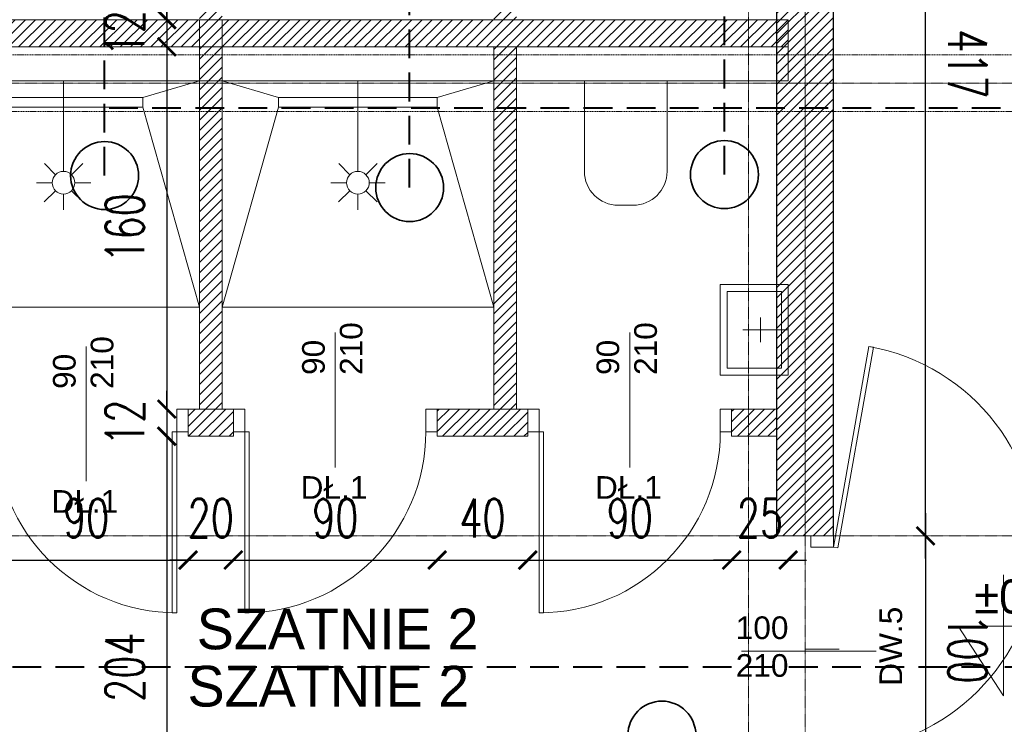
# Model space of a CAD drawing. Header units: millimetres. Extents: x -115268 to 140687, y -37779 to 24471.
# Tile 161 of 256: x 79075 to 79510, y -16527 to -16216. Entities that reach past the tile are written whole.
import ezdxf
from ezdxf.enums import TextEntityAlignment as Align

# ---------------------------------------------------------------- set-up
doc = ezdxf.new("R2010")
doc.units = ezdxf.units.MM
doc.header["$PDMODE"] = 2
doc.header["$PDSIZE"] = 1
for name, pattern in [('346-500', [1.5, 1, -0.5]), ('AUSGEZOGEN', [0]), ('DASHDOT', [1, 0.5, -0.25, 0, -0.25]), ('DASHED', [19.05, 12.7, -6.35])]:
    doc.linetypes.add(name, pattern=pattern)
doc.layers.get('0').update_dxf_attribs({"lineweight": 9})
for name, color, linetype, lineweight in [('A opis', 1, 'Continuous', 13), ('A stolarka', 4, 'Continuous', 9), ('A wyp ruchome', 253, 'Continuous', 9), ('A_CIENKA', 7, 'Continuous', 9), ('A_HATCH', 8, 'Continuous', 9), ('A_KONSTRUKCJA', 3, 'Continuous', 25), ('A_OSIE', 1, 'DASHDOT', 9), ('A_WIDOK', 253, 'Continuous', 9), ('\x9dciany', 7, 'Continuous', 9)]:
    doc.layers.add(name, color=color, linetype=linetype, lineweight=lineweight)
doc.layers.add('A_WYMIAR', color=253, linetype='Continuous', lineweight=5, transparency=0.2)
doc.styles.add('Arial', font='arial.ttf')
doc.styles.add('Arial CE', font='arial.ttf')
doc.styles.add('romans 1-100', font='romans.shx', dxfattribs={"width": 0.7, "height": 17})
doc.dimstyles.new('___SKALA_1_100', dxfattribs={"dimscale": 10, "dimtxt": 17, "dimasz": 0.8, "dimexe": 2, "dimexo": 2, "dimgap": 1, "dimtad": 1, "dimdec": 4, "dimrnd": 0.5, "dimdsep": 46, "dimtxsty": 'romans 1-100', "dimblk": 'ARCHTICK', "dimcen": 0.1, "dimdle": 1, "dimse1": 1, "dimse2": 1, "dimadec": 0, "dimazin": 0, "dimtfac": 1, "dimtdec": 4, "dimtix": 1, "dimtmove": 0, "dimatfit": 3, "dimldrblk": 'ARCHTICK', "dimfxl": 6, "dimfxlon": 1, "dimtolj": 1, "dimarcsym": 0})

# ---------------------------------------------------------------- blocks, each defined once
blk = doc.blocks.new('prysznic_nNn015')
at = {"layer": 'A wyp ruchome', "color": 8, "linetype": 'AUSGEZOGEN', "lineweight": 0}
for points in [[(38715.26, -8703.62), (38715.26, -8743.62)], [(38711.74, -8745.07), (38706.81, -8740.1)], [(38723.78, -8740.16), (38718.81, -8745.1)], [(38703.26, -8748.62), (38710.26, -8748.62)], [(38720.26, -8748.62), (38727.26, -8748.62)], [(38711.72, -8752.14), (38706.75, -8757.07)], [(38715.26, -8753.62), (38715.26, -8760.62)], [(38723.72, -8757.13), (38718.79, -8752.17)]]:
    blk.add_lwpolyline(points, dxfattribs=at)
blk.add_circle((38715.26, -8748.62), 5, dxfattribs=at)
blk = doc.blocks.new('AnonymMegaMac_nNn017')
at = {"layer": 'A stolarka', "color": 3, "linetype": 'AUSGEZOGEN', "lineweight": 0}
blk.add_line((39057.77, -8954.61), (39042.77, -8954.61), dxfattribs=at)
at = {"layer": 'A stolarka', "color": 7, "linetype": 'AUSGEZOGEN', "lineweight": 0}
for points in [[(39055.27, -8909.61), (39057.24, -8909.96), (39072.86, -8821.33), (39070.89, -8820.98)], [(39045.27, -8904.61), (39045.27, -8909.61), (39055.27, -8909.61), (39055.27, -8904.61)], [(39045.27, -8999.61), (39045.27, -9004.61), (39055.27, -9004.61), (39055.27, -8999.61)]]:
    blk.add_lwpolyline(points, close=True, dxfattribs=at)
at = {"layer": 'A stolarka', "color": 8, "linetype": 'AUSGEZOGEN', "lineweight": 0}
blk.add_arc((39055.27, -8909.61), 90, 270, 80, dxfattribs=at)
blk = doc.blocks.new('AnonymMegaMac_nNn018')
at = {"layer": 'A stolarka', "color": 3, "linetype": 'AUSGEZOGEN', "lineweight": 0}
blk.add_line((38965.27, -8861.12), (38965.27, -8846.12), dxfattribs=at)
at = {"layer": 'A stolarka', "color": 7, "linetype": 'AUSGEZOGEN', "lineweight": 0}
for points in [[(38920.27, -8848.62), (38925.27, -8848.62), (38925.27, -8858.62), (38920.27, -8858.62)], [(39005.27, -8848.62), (39010.27, -8848.62), (39010.27, -8858.62), (39005.27, -8858.62)], [(38925.27, -8858.62), (38927.27, -8858.62), (38927.27, -8938.62), (38925.27, -8938.62)]]:
    blk.add_lwpolyline(points, close=True, dxfattribs=at)
at = {"layer": 'A stolarka', "color": 8, "linetype": 'AUSGEZOGEN', "lineweight": 0}
blk.add_arc((38925.27, -8858.62), 80, 270, 360, dxfattribs=at)
blk = doc.blocks.new('AnonymMegaMac_nNn019')
at = {"layer": 'A stolarka', "color": 3, "linetype": 'AUSGEZOGEN', "lineweight": 0}
blk.add_line((38725.26, -8861.12), (38725.26, -8846.12), dxfattribs=at)
at = {"layer": 'A stolarka', "color": 7, "linetype": 'AUSGEZOGEN', "lineweight": 0}
for points in [[(38685.26, -8848.62), (38680.26, -8848.62), (38680.26, -8858.62), (38685.26, -8858.62)], [(38770.26, -8848.62), (38765.26, -8848.62), (38765.26, -8858.62), (38770.26, -8858.62)], [(38765.26, -8858.62), (38763.26, -8858.62), (38763.26, -8938.62), (38765.26, -8938.62)]]:
    blk.add_lwpolyline(points, close=True, dxfattribs=at)
at = {"layer": 'A stolarka', "color": 8, "linetype": 'AUSGEZOGEN', "lineweight": 0}
blk.add_arc((38765.26, -8858.62), 80, 180, 270, dxfattribs=at)
blk = doc.blocks.new('AnonymMegaMac_nNn020')
at = {"layer": 'A stolarka', "color": 3, "linetype": 'AUSGEZOGEN', "lineweight": 0}
blk.add_line((38835.26, -8861.12), (38835.26, -8846.12), dxfattribs=at)
at = {"layer": 'A stolarka', "color": 7, "linetype": 'AUSGEZOGEN', "lineweight": 0}
for points in [[(38790.26, -8848.62), (38795.26, -8848.62), (38795.26, -8858.62), (38790.26, -8858.62)], [(38875.26, -8848.62), (38880.26, -8848.62), (38880.26, -8858.62), (38875.26, -8858.62)], [(38795.26, -8858.62), (38797.26, -8858.62), (38797.26, -8938.62), (38795.26, -8938.62)]]:
    blk.add_lwpolyline(points, close=True, dxfattribs=at)
at = {"layer": 'A stolarka', "color": 8, "linetype": 'AUSGEZOGEN', "lineweight": 0}
blk.add_arc((38795.26, -8858.62), 80, 270, 360, dxfattribs=at)
blk = doc.blocks.new('prysznic_nNn021')
at = {"layer": 'A wyp ruchome', "color": 8, "linetype": 'AUSGEZOGEN', "lineweight": 0}
for points in [[(38845.26, -8703.62), (38845.26, -8743.62)], [(38841.74, -8745.07), (38836.81, -8740.1)], [(38853.78, -8740.16), (38848.81, -8745.1)], [(38833.26, -8748.62), (38840.26, -8748.62)], [(38850.26, -8748.62), (38857.26, -8748.62)], [(38841.71, -8752.14), (38836.74, -8757.07)], [(38845.26, -8753.62), (38845.26, -8760.62)], [(38853.71, -8757.13), (38848.78, -8752.17)]]:
    blk.add_lwpolyline(points, dxfattribs=at)
blk.add_circle((38845.26, -8748.62), 5, dxfattribs=at)
blk = doc.blocks.new('bateria_nNn027')
at = {"layer": 'A wyp ruchome', "color": 8, "linetype": 'AUSGEZOGEN', "lineweight": 0}
for points in [[(39022.96, -8808.23), (39022.96, -8819)], [(39035.27, -8813.61), (39015.27, -8813.61)]]:
    blk.add_lwpolyline(points, dxfattribs=at)
blk = doc.blocks.new('bateria1_nNn026')
blk.add_blockref('bateria_nNn027', (0, 0))
blk = doc.blocks.new('_ArchTick')
at = {"color": 0, "linetype": 'ByBlock', "const_width": 0.15}
blk.add_lwpolyline([(-0.5, -0.5), (0.5, 0.5)], dxfattribs=at)
blk = doc.blocks.new('*D704')
at = {"layer": 'A_WYMIAR', "color": 0, "lineweight": -2, "transparency": 16777216}
blk.add_line((78004.57, -17141.1), (80394.57, -17141.1), dxfattribs=at)
at = {"layer": 'Defpoints', "color": 0, "transparency": 16777216}
for p in [(78014.57, -14449.85), (80384.57, -16049.85), (80384.57, -17141.1)]:
    blk.add_point(p, dxfattribs=at)
at = {"layer": 'A_WYMIAR', "color": 0, "lineweight": -2, "transparency": 16777216, "xscale": 8, "yscale": 8, "zscale": 8, "rotation": 180}
blk.add_blockref('_ArchTick', (78014.57, -17141.1), dxfattribs=at)
at = {"layer": 'A_WYMIAR', "color": 0, "lineweight": -2, "transparency": 16777216, "xscale": 8, "yscale": 8, "zscale": 8}
blk.add_blockref('_ArchTick', (80384.57, -17141.1), dxfattribs=at)
at = {"layer": 'A_WYMIAR', "color": 0, "transparency": 16777216, "insert": (79199.57, -17122.6), "char_height": 17, "attachment_point": 5, "style": 'romans 1-100'}
blk.add_mtext('\\A1;2370', dxfattribs=at)
blk = doc.blocks.new('*D359')
at = {"layer": 'A_WYMIAR', "color": 0, "lineweight": -2, "transparency": 16777216}
blk.add_line((79140.16, -16046.16), (79140.16, -16226.16), dxfattribs=at)
at = {"layer": 'Defpoints', "color": 0, "transparency": 16777216}
for p in [(79149.57, -16056.16), (79140.16, -16216.16), (79154.57, -16216.16)]:
    blk.add_point(p, dxfattribs=at)
at = {"layer": 'A_WYMIAR', "color": 0, "lineweight": -2, "transparency": 16777216, "xscale": 8, "yscale": 8, "zscale": 8}
for p, rotation in [((79140.16, -16056.16), 90), ((79140.16, -16216.16), 270)]:
    blk.add_blockref('_ArchTick', p, dxfattribs=dict(at, rotation=rotation))
at = {"layer": 'A_WYMIAR', "color": 0, "transparency": 16777216, "insert": (79121.66, -16136.16), "char_height": 17, "attachment_point": 5, "rotation": 90, "style": 'romans 1-100'}
blk.add_mtext('\\A1;160', dxfattribs=at)
blk = doc.blocks.new('*D360')
at = {"layer": 'A_WYMIAR', "color": 0, "lineweight": -2, "transparency": 16777216}
for p, q in [((79140.16, -16216.16), (79140.16, -16208.16)), ((79140.16, -16216.16), (79140.16, -16228.16)), ((79140.16, -16228.16), (79140.16, -16236.16))]:
    blk.add_line(p, q, dxfattribs=at)
at = {"layer": 'Defpoints', "color": 0, "transparency": 16777216}
for p in [(79154.57, -16216.16), (79140.16, -16228.16), (79154.57, -16228.16)]:
    blk.add_point(p, dxfattribs=at)
at = {"layer": 'A_WYMIAR', "color": 0, "lineweight": -2, "transparency": 16777216, "xscale": 8, "yscale": 8, "zscale": 8}
for p, rotation in [((79140.16, -16216.16), 270), ((79140.16, -16228.16), 90)]:
    blk.add_blockref('_ArchTick', p, dxfattribs=dict(at, rotation=rotation))
at = {"layer": 'A_WYMIAR', "color": 0, "transparency": 16777216, "insert": (79121.66, -16222.16), "char_height": 17, "attachment_point": 5, "rotation": 90, "style": 'romans 1-100'}
blk.add_mtext('\\A1;12', dxfattribs=at)
blk = doc.blocks.new('*D361')
at = {"layer": 'A_WYMIAR', "color": 0, "lineweight": -2, "transparency": 16777216}
blk.add_line((79140.16, -16218.16), (79140.16, -16398.17), dxfattribs=at)
at = {"layer": 'Defpoints', "color": 0, "transparency": 16777216}
for p in [(79154.57, -16228.16), (79140.16, -16388.17), (79154.57, -16388.17)]:
    blk.add_point(p, dxfattribs=at)
at = {"layer": 'A_WYMIAR', "color": 0, "lineweight": -2, "transparency": 16777216, "xscale": 8, "yscale": 8, "zscale": 8}
for p, rotation in [((79140.16, -16228.16), 90), ((79140.16, -16388.17), 270)]:
    blk.add_blockref('_ArchTick', p, dxfattribs=dict(at, rotation=rotation))
at = {"layer": 'A_WYMIAR', "color": 0, "transparency": 16777216, "insert": (79121.66, -16308.17), "char_height": 17, "attachment_point": 5, "rotation": 90, "style": 'romans 1-100'}
blk.add_mtext('\\A1;160', dxfattribs=at)
blk = doc.blocks.new('*D362')
at = {"layer": 'A_WYMIAR', "color": 0, "lineweight": -2, "transparency": 16777216}
for p, q in [((79140.16, -16388.17), (79140.16, -16380.17)), ((79140.16, -16388.17), (79140.16, -16400.17)), ((79140.16, -16400.17), (79140.16, -16408.17))]:
    blk.add_line(p, q, dxfattribs=at)
at = {"layer": 'Defpoints', "color": 0, "transparency": 16777216}
for p in [(79154.57, -16388.17), (79140.16, -16400.17), (79154.57, -16400.17)]:
    blk.add_point(p, dxfattribs=at)
at = {"layer": 'A_WYMIAR', "color": 0, "lineweight": -2, "transparency": 16777216, "xscale": 8, "yscale": 8, "zscale": 8}
for p, rotation in [((79140.16, -16388.17), 270), ((79140.16, -16400.17), 90)]:
    blk.add_blockref('_ArchTick', p, dxfattribs=dict(at, rotation=rotation))
at = {"layer": 'A_WYMIAR', "color": 0, "transparency": 16777216, "insert": (79121.66, -16394.17), "char_height": 17, "attachment_point": 5, "rotation": 90, "style": 'romans 1-100'}
blk.add_mtext('\\A1;12', dxfattribs=at)
blk = doc.blocks.new('*D363')
at = {"layer": 'A_WYMIAR', "color": 0, "lineweight": -2, "transparency": 16777216}
blk.add_line((79140.16, -16390.17), (79140.16, -16614.16), dxfattribs=at)
at = {"layer": 'Defpoints', "color": 0, "transparency": 16777216}
for p in [(79154.57, -16400.17), (79140.16, -16604.16), (79142.58, -16604.16)]:
    blk.add_point(p, dxfattribs=at)
at = {"layer": 'A_WYMIAR', "color": 0, "lineweight": -2, "transparency": 16777216, "xscale": 8, "yscale": 8, "zscale": 8}
for p, rotation in [((79140.16, -16400.17), 90), ((79140.16, -16604.16), 270)]:
    blk.add_blockref('_ArchTick', p, dxfattribs=dict(at, rotation=rotation))
at = {"layer": 'A_WYMIAR', "color": 0, "transparency": 16777216, "insert": (79121.66, -16502.16), "char_height": 17, "attachment_point": 5, "rotation": 90, "style": 'romans 1-100'}
blk.add_mtext('\\A1;204', dxfattribs=at)
blk = doc.blocks.new('*D418')
at = {"layer": 'A_WYMIAR', "color": 0, "lineweight": -2, "transparency": 16777216}
blk.add_line((79049.57, -16454.83), (79159.57, -16454.83), dxfattribs=at)
at = {"layer": 'Defpoints', "color": 0, "transparency": 16777216}
for p in [(79149.57, -16398.17), (79059.57, -16400.17), (79149.57, -16454.83)]:
    blk.add_point(p, dxfattribs=at)
at = {"layer": 'A_WYMIAR', "color": 0, "lineweight": -2, "transparency": 16777216, "xscale": 8, "yscale": 8, "zscale": 8, "rotation": 180}
blk.add_blockref('_ArchTick', (79059.57, -16454.83), dxfattribs=at)
at = {"layer": 'A_WYMIAR', "color": 0, "lineweight": -2, "transparency": 16777216, "xscale": 8, "yscale": 8, "zscale": 8}
blk.add_blockref('_ArchTick', (79149.57, -16454.83), dxfattribs=at)
at = {"layer": 'A_WYMIAR', "color": 0, "transparency": 16777216, "insert": (79104.57, -16436.33), "char_height": 17, "attachment_point": 5, "style": 'romans 1-100'}
blk.add_mtext('\\A1;90', dxfattribs=at)
blk = doc.blocks.new('*D419')
at = {"layer": 'A_WYMIAR', "color": 0, "lineweight": -2, "transparency": 16777216}
for p, q in [((79149.57, -16454.83), (79141.57, -16454.83)), ((79149.57, -16454.83), (79169.57, -16454.83)), ((79169.57, -16454.83), (79177.57, -16454.83))]:
    blk.add_line(p, q, dxfattribs=at)
at = {"layer": 'Defpoints', "color": 0, "transparency": 16777216}
for p in [(79149.57, -16398.17), (79169.57, -16398.17), (79169.57, -16454.83)]:
    blk.add_point(p, dxfattribs=at)
at = {"layer": 'A_WYMIAR', "color": 0, "lineweight": -2, "transparency": 16777216, "xscale": 8, "yscale": 8, "zscale": 8}
blk.add_blockref('_ArchTick', (79149.57, -16454.83), dxfattribs=at)
at = {"layer": 'A_WYMIAR', "color": 0, "lineweight": -2, "transparency": 16777216, "xscale": 8, "yscale": 8, "zscale": 8, "rotation": 180}
blk.add_blockref('_ArchTick', (79169.57, -16454.83), dxfattribs=at)
at = {"layer": 'A_WYMIAR', "color": 0, "transparency": 16777216, "insert": (79159.57, -16436.33), "char_height": 17, "attachment_point": 5, "style": 'romans 1-100'}
blk.add_mtext('\\A1;20', dxfattribs=at)
blk = doc.blocks.new('*D420')
at = {"layer": 'A_WYMIAR', "color": 0, "lineweight": -2, "transparency": 16777216}
blk.add_line((79159.57, -16454.83), (79269.57, -16454.83), dxfattribs=at)
at = {"layer": 'Defpoints', "color": 0, "transparency": 16777216}
for p in [(79169.57, -16398.17), (79259.57, -16400.17), (79259.57, -16454.83)]:
    blk.add_point(p, dxfattribs=at)
at = {"layer": 'A_WYMIAR', "color": 0, "lineweight": -2, "transparency": 16777216, "xscale": 8, "yscale": 8, "zscale": 8, "rotation": 180}
blk.add_blockref('_ArchTick', (79169.57, -16454.83), dxfattribs=at)
at = {"layer": 'A_WYMIAR', "color": 0, "lineweight": -2, "transparency": 16777216, "xscale": 8, "yscale": 8, "zscale": 8}
blk.add_blockref('_ArchTick', (79259.57, -16454.83), dxfattribs=at)
at = {"layer": 'A_WYMIAR', "color": 0, "transparency": 16777216, "insert": (79214.57, -16436.33), "char_height": 17, "attachment_point": 5, "style": 'romans 1-100'}
blk.add_mtext('\\A1;90', dxfattribs=at)
blk = doc.blocks.new('*D421')
at = {"layer": 'A_WYMIAR', "color": 0, "lineweight": -2, "transparency": 16777216}
blk.add_line((79249.57, -16454.83), (79309.57, -16454.83), dxfattribs=at)
at = {"layer": 'Defpoints', "color": 0, "transparency": 16777216}
for p in [(79259.57, -16400.17), (79299.57, -16400.17), (79299.57, -16454.83)]:
    blk.add_point(p, dxfattribs=at)
at = {"layer": 'A_WYMIAR', "color": 0, "lineweight": -2, "transparency": 16777216, "xscale": 8, "yscale": 8, "zscale": 8, "rotation": 180}
blk.add_blockref('_ArchTick', (79259.57, -16454.83), dxfattribs=at)
at = {"layer": 'A_WYMIAR', "color": 0, "lineweight": -2, "transparency": 16777216, "xscale": 8, "yscale": 8, "zscale": 8}
blk.add_blockref('_ArchTick', (79299.57, -16454.83), dxfattribs=at)
at = {"layer": 'A_WYMIAR', "color": 0, "transparency": 16777216, "insert": (79279.57, -16436.33), "char_height": 17, "attachment_point": 5, "style": 'romans 1-100'}
blk.add_mtext('\\A1;40', dxfattribs=at)
blk = doc.blocks.new('*D422')
at = {"layer": 'A_WYMIAR', "color": 0, "lineweight": -2, "transparency": 16777216}
blk.add_line((79289.57, -16454.83), (79399.57, -16454.83), dxfattribs=at)
at = {"layer": 'Defpoints', "color": 0, "transparency": 16777216}
for p in [(79299.57, -16400.17), (79389.57, -16400.17), (79389.57, -16454.83)]:
    blk.add_point(p, dxfattribs=at)
at = {"layer": 'A_WYMIAR', "color": 0, "lineweight": -2, "transparency": 16777216, "xscale": 8, "yscale": 8, "zscale": 8, "rotation": 180}
blk.add_blockref('_ArchTick', (79299.57, -16454.83), dxfattribs=at)
at = {"layer": 'A_WYMIAR', "color": 0, "lineweight": -2, "transparency": 16777216, "xscale": 8, "yscale": 8, "zscale": 8}
blk.add_blockref('_ArchTick', (79389.57, -16454.83), dxfattribs=at)
at = {"layer": 'A_WYMIAR', "color": 0, "transparency": 16777216, "insert": (79344.57, -16436.33), "char_height": 17, "attachment_point": 5, "style": 'romans 1-100'}
blk.add_mtext('\\A1;90', dxfattribs=at)
blk = doc.blocks.new('*D423')
at = {"layer": 'A_WYMIAR', "color": 0, "lineweight": -2, "transparency": 16777216}
for p, q in [((79389.57, -16454.83), (79381.57, -16454.83)), ((79389.57, -16454.83), (79414.57, -16454.83)), ((79414.57, -16454.83), (79422.57, -16454.83))]:
    blk.add_line(p, q, dxfattribs=at)
at = {"layer": 'Defpoints', "color": 0, "transparency": 16777216}
for p in [(79389.57, -16400.17), (79414.57, -16400.17), (79414.57, -16454.83)]:
    blk.add_point(p, dxfattribs=at)
at = {"layer": 'A_WYMIAR', "color": 0, "lineweight": -2, "transparency": 16777216, "xscale": 8, "yscale": 8, "zscale": 8}
blk.add_blockref('_ArchTick', (79389.57, -16454.83), dxfattribs=at)
at = {"layer": 'A_WYMIAR', "color": 0, "lineweight": -2, "transparency": 16777216, "xscale": 8, "yscale": 8, "zscale": 8, "rotation": 180}
blk.add_blockref('_ArchTick', (79414.57, -16454.83), dxfattribs=at)
at = {"layer": 'A_WYMIAR', "color": 0, "transparency": 16777216, "insert": (79402.07, -16436.33), "char_height": 17, "attachment_point": 5, "style": 'romans 1-100'}
blk.add_mtext('\\A1;25', dxfattribs=at)
blk = doc.blocks.new('*D431')
at = {"layer": 'A_WYMIAR', "color": 0, "lineweight": -2, "ltscale": 0.5, "transparency": 16777216}
blk.add_line((79475.23, -16454.16), (79475.23, -16017.28), dxfattribs=at)
at = {"layer": 'Defpoints', "color": 0, "ltscale": 0.5, "transparency": 16777216}
for p in [(79433.71, -16027.28), (79475.23, -16027.28), (79433.71, -16444.16)]:
    blk.add_point(p, dxfattribs=at)
at = {"layer": 'A_WYMIAR', "color": 0, "lineweight": -2, "ltscale": 0.5, "transparency": 16777216, "xscale": 8, "yscale": 8, "zscale": 8}
for p, rotation in [((79475.23, -16027.28), 89.9999999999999), ((79475.23, -16444.16), 269.9999999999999)]:
    blk.add_blockref('_ArchTick', p, dxfattribs=dict(at, rotation=rotation))
at = {"layer": 'A_WYMIAR', "color": 0, "ltscale": 0.5, "transparency": 16777216, "insert": (79493.73, -16235.72), "char_height": 17, "attachment_point": 5, "rotation": 270, "style": 'romans 1-100'}
blk.add_mtext('\\A1;417', dxfattribs=at)
blk = doc.blocks.new('*D432')
at = {"layer": 'A_WYMIAR', "color": 0, "lineweight": -2, "ltscale": 0.5, "transparency": 16777216}
blk.add_line((79475.23, -16434.16), (79475.23, -16554.16), dxfattribs=at)
at = {"layer": 'Defpoints', "color": 0, "ltscale": 0.5, "transparency": 16777216}
for p in [(79407.74, -16444.16), (79407.74, -16544.16), (79475.23, -16544.16)]:
    blk.add_point(p, dxfattribs=at)
at = {"layer": 'A_WYMIAR', "color": 0, "lineweight": -2, "ltscale": 0.5, "transparency": 16777216, "xscale": 8, "yscale": 8, "zscale": 8}
for p, rotation in [((79475.23, -16444.16), 90.00000000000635), ((79475.23, -16544.16), 270.0000000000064)]:
    blk.add_blockref('_ArchTick', p, dxfattribs=dict(at, rotation=rotation))
at = {"layer": 'A_WYMIAR', "color": 0, "ltscale": 0.5, "transparency": 16777216, "insert": (79493.73, -16494.16), "char_height": 17, "attachment_point": 5, "rotation": 270, "style": 'romans 1-100'}
blk.add_mtext('\\A1;100', dxfattribs=at)

msp = doc.modelspace()

# ---------------------------------------------------------------- hatches: boundary and pattern name
at = {"layer": 'A_HATCH', "true_color": 0x636466, "transparency": 33554687}
h = msp.add_hatch(dxfattribs=at)
h.set_pattern_fill('ANSI31', color=251)
h.set_pattern_definition([(45, (4833.216, -605.403), (-2.24506403, 2.24506403), [])])
h.paths.add_polyline_path([(79434.57106, -16027.2766), (79409.57106, -16027.2766), (79409.57106, -16444.16092), (79434.57106, -16444.16092)])
h.paths.add_polyline_path([(79434.57106, -15444.16092), (79409.57106, -15444.16092), (79409.57106, -15501.66092), (79034.57106, -15501.66092), (79034.57106, -15456.66092), (79009.57106, -15456.66092), (79009.57106, -15584.16092), (79034.57106, -15584.16092), (79034.57106, -15526.66092), (79409.57106, -15526.66092), (79409.57106, -15584.16092), (79434.57106, -15584.16092)])
h.paths.add_polyline_path([(79434.57106, -14944.16092), (79377.07106, -14944.16092), (79377.07106, -14964.16092), (79409.57451, -14963.97501), (79409.57451, -15343.97501), (79434.57106, -15344.16092)])
h.paths.add_polyline_path([(79277.07106, -14941.66092), (79172.07106, -14941.66092), (79172.07106, -14966.66092), (79277.07106, -14966.66092)])
h.paths.add_polyline_path([(80029.57106, -15844.16092), (79889.57106, -15844.16092), (79889.57106, -15869.16092), (80002.07106, -15869.16092), (80002.07106, -16044.16092), (80027.07106, -16044.16092), (80027.07106, -15869.16092), (80029.57106, -15869.16092)])
h.paths.add_polyline_path([(80027.07106, -16044.16092), (80002.07106, -16044.16092), (80002.07106, -16144.16092), (80027.07106, -16144.16092)])
h.paths.add_polyline_path([(80027.07106, -16144.16092), (80002.07106, -16144.16092), (80002.07106, -16199.16092), (80027.07106, -16199.16092)])
h.paths.add_polyline_path([(80274.57106, -15844.16092), (80124.57106, -15844.16092), (80124.57106, -15869.16092), (80274.57106, -15869.16092)])
h.paths.add_polyline_path([(80359.57106, -15844.16092), (80274.57106, -15844.16092), (80274.57106, -15869.16092), (80359.57106, -15869.16092)])
h.paths.add_polyline_path([(80124.57106, -15844.16092), (80119.57106, -15844.16092), (80119.57106, -15869.16092), (80124.57106, -15869.16092)])
h.paths.add_polyline_path([(79009.57106, -15831.66092), (79034.57106, -15831.66092), (79034.57106, -15846.66092), (79409.57106, -15846.66092), (79409.57106, -15927.2766), (79434.57106, -15927.2766), (79434.57106, -15684.16092), (79409.57106, -15684.16092), (79409.57106, -15821.66092), (79034.57106, -15821.66092), (79034.57106, -15684.16092), (79009.57106, -15684.16092)])
h.paths.add_polyline_path([(79034.57106, -15856.66092), (79009.57106, -15856.66092), (79009.57106, -15927.2766), (79034.57106, -15927.2766)])
h.paths.add_polyline_path([(79614.57106, -15831.16092), (79639.57106, -15831.16092), (79639.57106, -15456.66092), (79614.57106, -15456.66092)])
h.paths.add_polyline_path([(79654.57106, -15844.16092), (79654.57106, -15869.16092), (79799.57106, -15869.16092), (79799.57106, -15844.16092)])
h.paths.add_polyline_path([(79639.57106, -15869.16092), (79614.57106, -15869.16092), (79614.57106, -15984.16092), (79624.57106, -15984.16092), (79639.57106, -15984.16092)])
h.paths.add_polyline_path([(79627.07106, -15856.66092), (79627.07106, -15857.28592), (79627.72895, -15856.66092)])
h.paths.add_polyline_path([(79614.57106, -15031.66092), (79639.57106, -15031.66092), (79639.57106, -14944.16092), (79614.57106, -14944.16092)])
h.paths.add_polyline_path([(79639.57106, -15056.66092), (79614.57106, -15056.66092), (79614.57106, -15431.66092), (79639.57106, -15431.66092)])
h.paths.add_polyline_path([(79009.57106, -15031.66092), (79034.57106, -15031.66092), (79034.57106, -14966.66092), (79072.07106, -14966.66092), (79072.07106, -14941.66092), (79009.57106, -14941.66092)])
h.paths.add_polyline_path([(79009.57106, -15044.16092), (79012.07106, -15044.16092), (79009.57106, -15042.77203)])
h.paths.add_polyline_path([(79034.57106, -15056.66092), (79009.57106, -15056.66092), (79009.57106, -15331.66092), (79034.57106, -15331.66092)])
h = msp.add_hatch(dxfattribs=at)
h.set_pattern_fill('ANSI31', color=251)
h.set_pattern_definition([(45, (25823.836, -10011.816), (-2.24506403, 2.24506403), [])])
h.paths.add_polyline_path([(79799.57106, -15869.16092), (79784.57106, -15869.16092), (79784.57106, -16144.16092), (79634.57106, -16144.16092), (79634.57106, -16156.16092), (79824.57106, -16156.16092), (79824.57106, -16144.16092), (79799.57106, -16144.16092)])
h.paths.add_polyline_path([(79824.57106, -16332.16092), (79639.57106, -16332.16092), (79639.57106, -16344.16092), (79824.57106, -16344.16092)])
h.paths.add_polyline_path([(79824.57106, -16156.16092), (79814.57106, -16156.16092), (79814.57106, -16244.16092), (79824.57106, -16244.16092)])
h.paths.add_polyline_path([(80002.07106, -16144.16092), (79914.57106, -16144.16092), (79914.57106, -16156.16092), (80002.07106, -16156.16092)])
h.paths.add_polyline_path([(79879.57217, -16456.16085), (79889.57217, -16456.16085), (79899.57106, -16456.16092), (79899.57106, -16444.16092), (79867.57217, -16444.16092), (79867.57217, -16604.16092), (79879.57217, -16604.16092)])
h.paths.add_polyline_path([(79767.57217, -16444.16092), (79759.57106, -16444.16092), (79759.57106, -16604.16092), (79765.57106, -16604.16092), (79765.57106, -16456.16092), (79767.57217, -16456.16092)])
h.paths.add_polyline_path([(80334.57106, -16444.16092), (80119.57106, -16444.16092), (80119.57106, -16456.16092), (80334.57106, -16456.16092)])
h.paths.add_polyline_path([(79059.56704, -16388.16774), (79034.57106, -16388.16774), (79034.57106, -16400.16812), (79059.56704, -16400.16812)])
h.paths.add_polyline_path([(79169.56704, -16388.16774), (79164.56704, -16388.16774), (79154.56704, -16388.16774), (79149.56704, -16388.16774), (79149.56704, -16400.16812), (79169.56704, -16400.16812)])
h.paths.add_polyline_path([(79299.57106, -16388.16774), (79259.56704, -16388.16774), (79259.56704, -16400.16812), (79299.57106, -16400.16812)])
h.paths.add_polyline_path([(79294.57106, -16243.16556), (79284.57106, -16243.16564), (79284.57106, -16388.16774), (79294.57106, -16388.16774)])
h.paths.add_polyline_path([(79414.57106, -16216.16452), (79034.57106, -16216.16452), (79034.57106, -16228.16452), (79414.57106, -16228.16452)])
h.paths.add_polyline_path([(79294.57106, -16228.16452), (79284.57106, -16228.16452), (79284.57106, -16243.16564), (79294.57106, -16243.16556)])
h.paths.add_polyline_path([(79294.57106, -16201.16348), (79284.57106, -16201.1634), (79284.57106, -16216.16452), (79294.57106, -16216.16452)])
h.paths.add_polyline_path([(79294.57106, -16056.1613), (79284.57106, -16056.1613), (79284.57106, -16201.1634), (79294.57106, -16201.16348)])
h.paths.add_polyline_path([(79299.57106, -16044.16092), (79259.56704, -16044.16092), (79259.56704, -16056.1613), (79299.57106, -16056.1613)])
h.paths.add_polyline_path([(79414.57106, -16044.16092), (79389.57106, -16044.16092), (79389.57106, -16056.1613), (79414.57106, -16056.1613)])
h.paths.add_polyline_path([(79169.56704, -16044.16092), (79149.56704, -16044.16092), (79149.56704, -16056.1613), (79154.56704, -16056.1613), (79164.56704, -16056.1613), (79169.56704, -16056.1613)])
h.paths.add_polyline_path([(79059.56704, -16044.16092), (79034.57106, -16044.16092), (79034.57106, -16056.1613), (79059.56704, -16056.1613)])
h.paths.add_polyline_path([(79164.56704, -16056.1613), (79154.56704, -16056.1613), (79154.56704, -16201.16227), (79164.56189, -16201.16236), (79164.56704, -16201.16085)])
h.paths.add_polyline_path([(79164.56704, -16201.16236), (79154.56704, -16201.16227), (79154.56704, -16216.16452), (79164.56704, -16216.16452)])
h.paths.add_polyline_path([(79164.56704, -16228.16452), (79154.56704, -16228.16452), (79154.56704, -16388.16779), (79164.56704, -16388.1677)])
h.paths.add_polyline_path([(79409.57106, -16400.16812), (79409.57106, -16388.16774), (79389.57106, -16388.16774), (79389.57106, -16400.16812)])

# ---------------------------------------------------------------- linework, layer by layer
msp.add_line((79409.57106, -16444.16092), (79434.57106, -16444.16092))
at = {"layer": 'A opis', "color": 0, "ltscale": 0.5}
for p, q in [((79214.56704, -16413.89576), (79214.56704, -16354.39804)), ((79344.57106, -16413.89576), (79344.57106, -16354.39804)), ((79104.56704, -16420.05504), (79104.56704, -16360.55733)), ((79393.97469, -16495.05341), (79453.47241, -16495.05341))]:
    msp.add_line(p, q, dxfattribs=at)
at = {"layer": 'A wyp ruchome'}
for points in [[(79414.56691, -16228.16452), (79414.56691, -16243.16452), (79034.56704, -16243.16781), (79034.56704, -16228.16452)], [(79129.56905, -16250.49036), (79154.56704, -16243.16677)], [(79189.56502, -16250.49036), (79164.56704, -16243.16819)], [(79259.56502, -16250.49036), (79284.56301, -16243.16677)], [(79154.56704, -16343.16819), (79129.56905, -16254.77693)], [(79189.56502, -16254.77693), (79164.56704, -16343.16819)], [(79284.56301, -16343.16819), (79259.56502, -16254.77693)], [(79154.56704, -16343.16819), (79034.57106, -16343.16819)], [(79284.56301, -16343.16819), (79164.56704, -16343.16819)]]:
    msp.add_lwpolyline(points, dxfattribs=at)
msp.add_lwpolyline([(79324.57106, -16243.16443), (79324.57106, -16283.16443, 0.414213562), (79339.57106, -16298.16443), (79346.0715, -16298.16395, 0.414204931), (79361.0715, -16283.16439), (79361.07268, -16243.16498), (79324.57106, -16243.16546)], format="xyb", dxfattribs=at)
for points in [[(79059.56905, -16250.49036), (79129.56905, -16250.49036), (79129.56905, -16254.77693), (79059.56905, -16254.77693)], [(79189.56502, -16250.49036), (79259.56502, -16250.49036), (79259.56502, -16254.77693), (79189.56502, -16254.77693)], [(79384.57106, -16373.16149), (79384.57106, -16333.16149), (79414.57106, -16333.16149), (79414.57106, -16373.16149)], [(79387.57106, -16370.16149), (79387.57106, -16336.16149), (79411.57106, -16336.16149), (79411.57106, -16370.16149)]]:
    msp.add_lwpolyline(points, close=True, dxfattribs=at)
at = {"layer": 'A_CIENKA'}
for p, q in [((79509.64596, -16461.402), (79509.64596, -16514.83014)), ((79509.64596, -16484.04706), (79489.64596, -16484.04706)), ((79489.64596, -16484.04706), (79509.64596, -16514.83014)), ((79509.64596, -16484.04706), (79544.55635, -16484.04706))]:
    msp.add_line(p, q, dxfattribs=at)
at = {"layer": 'A_KONSTRUKCJA'}
for p, q in [((79409.57106, -16444.16092), (79409.57106, -16027.2766)), ((79434.57106, -16444.16092), (79434.57106, -16027.2766))]:
    msp.add_line(p, q, dxfattribs=at)
at = {"layer": 'A_KONSTRUKCJA', "color": 5, "linetype": 'DASHED', "lineweight": 40}
for p, q in [((79386.40522, -16284.5898), (79386.40522, -16155.73847)), ((79112.70282, -16285.01218), (79112.70282, -16156.16085)), ((79247.40202, -16290.33196), (79247.40202, -16161.48063)), ((79584.57106, -16255.30072), (79112.70282, -16255.30072)), ((80056.25454, -16502.16452), (78983.5582, -16502.16452))]:
    msp.add_line(p, q, dxfattribs=at)
at = {"layer": 'A_OSIE', "ltscale": 0.3}
for p, q in [((79397.07106, -13920.52461), (79397.07106, -17157.58662)), ((79422.07106, -17157.58662), (79422.07106, -13920.52461)), ((80675.91005, -16244.16092), (77774.94766, -16244.16092)), ((80675.91005, -16444.16092), (77774.94766, -16444.16092))]:
    msp.add_line(p, q, dxfattribs=at)
at = {"layer": 'A_WIDOK', "color": 6, "linetype": '346-500', "ltscale": 0.5}
for points in [[(78129.57106, -16231.66092), (80314.57106, -16231.66092)], [(80314.57106, -16256.66092), (78129.57106, -16256.66092)]]:
    msp.add_lwpolyline(points, dxfattribs=at)
at = {"layer": 'A_WYMIAR', "color": 5, "lineweight": 35}
for centre in [(79112.70282, -16285.01218), (79386.40522, -16284.5898), (79247.40202, -16290.33196)]:
    msp.add_circle(centre, 15, dxfattribs=at)
at = {"layer": 'A_WYMIAR', "color": 1, "lineweight": 35}
msp.add_circle((79358.78261, -16532.16452), 15, dxfattribs=at)
at = {"layer": '\x9dciany'}
for points in [[(79034.57106, -16228.16452), (79414.57106, -16228.16452), (79414.57106, -16216.16452), (79034.57106, -16216.16452)], [(79149.56704, -16400.16812), (79149.56704, -16388.16774), (79154.56704, -16388.16774), (79164.56704, -16388.16774), (79169.56704, -16388.16774), (79169.56704, -16400.16812)]]:
    msp.add_lwpolyline(points, close=True, dxfattribs=at)
for points in [[(79154.56704, -16216.16452), (79154.56704, -16388.16774), (79164.56704, -16388.16774), (79164.56704, -16216.16452)], [(79299.57106, -16388.16774), (79259.56704, -16388.16774), (79259.56704, -16400.16812), (79299.57106, -16400.16812), (79299.57106, -16388.16774), (79294.57106, -16388.16774), (79294.57106, -16228.16452)], [(79284.57106, -16388.16774), (79284.57106, -16228.16452)], [(79169.56704, -16388.16774), (79149.56704, -16388.16774)], [(79409.57106, -16388.16774), (79389.57106, -16388.16774), (79389.57106, -16400.16812), (79409.57106, -16400.16812)]]:
    msp.add_lwpolyline(points, dxfattribs=at)

# ---------------------------------------------------------------- block references
for name in ['prysznic_nNn015', 'prysznic_nNn021', 'bateria1_nNn026']:
    msp.add_blockref(name, (40379.3044, -7539.55034))
at = {"layer": 'A stolarka'}
for name in ['AnonymMegaMac_nNn017', 'AnonymMegaMac_nNn019', 'AnonymMegaMac_nNn020', 'AnonymMegaMac_nNn018']:
    msp.add_blockref(name, (40379.3044, -7539.55034), dxfattribs=at)

# ---------------------------------------------------------------- texts
at = {"layer": 'A_CIENKA', "insert": (79496.65772, -16463.43133), "char_height": 15, "attachment_point": 1}
msp.add_mtext_dynamic_manual_height_columns('%%P0,00', width=48.770906, gutter_width=17.5, heights=[0], dxfattribs=at)
at = {"layer": 'A_HATCH', "char_height": 10, "attachment_point": 1, "rotation": 90, "style": 'Arial'}
for s, width, heights, insert in [('90\\P210', 89.6345912, [30.02254], (79199.90796, -16373.10071)), ('90\\P210', 89.6345912, [30.02254], (79329.91198, -16373.10071)), ('90\\P210', 89.6345912, [30.02254], (79089.90796, -16379.26)), ('DW.5', 473.6976626, [9.22219], (79454.85638, -16510.37568))]:
    msp.add_mtext_dynamic_manual_height_columns(s, width=width, gutter_width=1.25, heights=heights, dxfattribs=dict(at, insert=insert))
at = {"layer": 'A_HATCH', "char_height": 10, "attachment_point": 1, "style": 'Arial'}
for s, width, heights, insert in [('DŁ.1', 473.6976626, [9.22219], (79199.24476, -16417.7905)), ('DŁ.1', 473.6976626, [9.22219], (79329.24878, -16417.7905)), ('DŁ.1', 473.6976626, [9.22219], (79089.24476, -16423.94979)), ('100\\P210', 89.6345912, [30.02254], (79391.37827, -16479.73114))]:
    msp.add_mtext_dynamic_manual_height_columns(s, width=width, gutter_width=1.25, heights=heights, dxfattribs=dict(at, insert=insert))
at = {"layer": '\x9dciany', "color": 7, "linetype": 'Continuous', "lineweight": 35, "style": 'Arial CE', "width": 0.978495}
msp.add_text('SZATNIE 2', height=18, dxfattribs=at).set_placement((79153.37472, -16494.25624), (79277.79447, -16494.25624), align=Align.FIT)
at = {"layer": '\x9dciany', "style": 'Arial CE', "width": 0.978495}
msp.add_text('SZATNIE 2', height=18, dxfattribs=at).set_placement((79149.3044, -16519.55034), (79273.72415, -16519.55034), align=Align.FIT)

# ---------------------------------------------------------------- dimensions: what is measured, and where the dimension line sits
at = {"layer": 'A_WYMIAR'}
dim = msp.add_linear_dim(base=(80384.57106, -17141.09997), p1=(78014.57106, -14449.84755), p2=(80384.57106, -16049.84755), dimstyle='___SKALA_1_100', dxfattribs=at)
dim.commit()
dim.dimension.update_dxf_attribs({"geometry": '*D704', "text_midpoint": (79199.57106, -17122.59997)})
at = {"layer": 'A_WYMIAR', "ltscale": 0.5}
for p1, p2, distance, picture, middle in [((79433.70559, -16444.16092), (79433.70559, -16027.2766), -41.52381, '*D431', (79493.7294, -16235.71876)), ((79407.73961, -16444.16092), (79407.73961, -16544.16092), 67.48978, '*D432', (79493.7294, -16494.16092))]:
    dim = msp.add_aligned_dim(p1=p1, p2=p2, distance=distance, dimstyle='___SKALA_1_100', dxfattribs=at)
    dim.commit()
    dim.dimension.update_dxf_attribs({"geometry": picture, "text_midpoint": middle})
at = {"layer": 'A_WYMIAR'}
for base, p1, p2, picture, middle in [((79140.1577, -16216.16452), (79149.56704, -16056.1613), (79154.56704, -16216.16452), '*D359', (79121.6577, -16136.16291)), ((79140.1577, -16228.16452), (79154.56704, -16216.16452), (79154.56704, -16228.16452), '*D360', (79121.6577, -16222.16452)), ((79140.1577, -16388.16774), (79154.56704, -16228.16452), (79154.56704, -16388.16774), '*D361', (79121.6577, -16308.16613)), ((79140.1577, -16400.16812), (79154.56704, -16388.16774), (79154.56704, -16400.16812), '*D362', (79121.6577, -16394.16793)), ((79140.1577, -16604.16092), (79154.56704, -16400.16812), (79142.57613, -16604.16092), '*D363', (79121.6577, -16502.16452))]:
    dim = msp.add_linear_dim(base=base, p1=p1, p2=p2, angle=90, dimstyle='___SKALA_1_100', override={"dimtmove": 1}, dxfattribs=at)
    dim.commit()
    dim.dimension.update_dxf_attribs({"geometry": picture, "text_midpoint": middle})
for base, p1, p2, picture, middle in [((79149.56704, -16454.83143), (79059.56704, -16400.16812), (79149.56704, -16398.16774), '*D418', (79104.56704, -16436.33143)), ((79169.56704, -16454.83143), (79149.56704, -16398.16774), (79169.56704, -16398.16774), '*D419', (79159.56704, -16436.33143)), ((79259.56704, -16454.83143), (79169.56704, -16398.16774), (79259.56704, -16400.16812), '*D420', (79214.56704, -16436.33143)), ((79299.57106, -16454.83143), (79259.56704, -16400.16812), (79299.57106, -16400.16812), '*D421', (79279.56905, -16436.33143)), ((79389.57106, -16454.83143), (79299.57106, -16400.16812), (79389.57106, -16400.16812), '*D422', (79344.57106, -16436.33143)), ((79414.57106, -16454.83143), (79389.57106, -16400.16812), (79414.57106, -16400.16812), '*D423', (79402.07106, -16436.33143))]:
    dim = msp.add_linear_dim(base=base, p1=p1, p2=p2, dimstyle='___SKALA_1_100', override={"dimtmove": 1}, dxfattribs=at)
    dim.commit()
    dim.dimension.update_dxf_attribs({"geometry": picture, "text_midpoint": middle})

doc.saveas('drawing.dxf')
